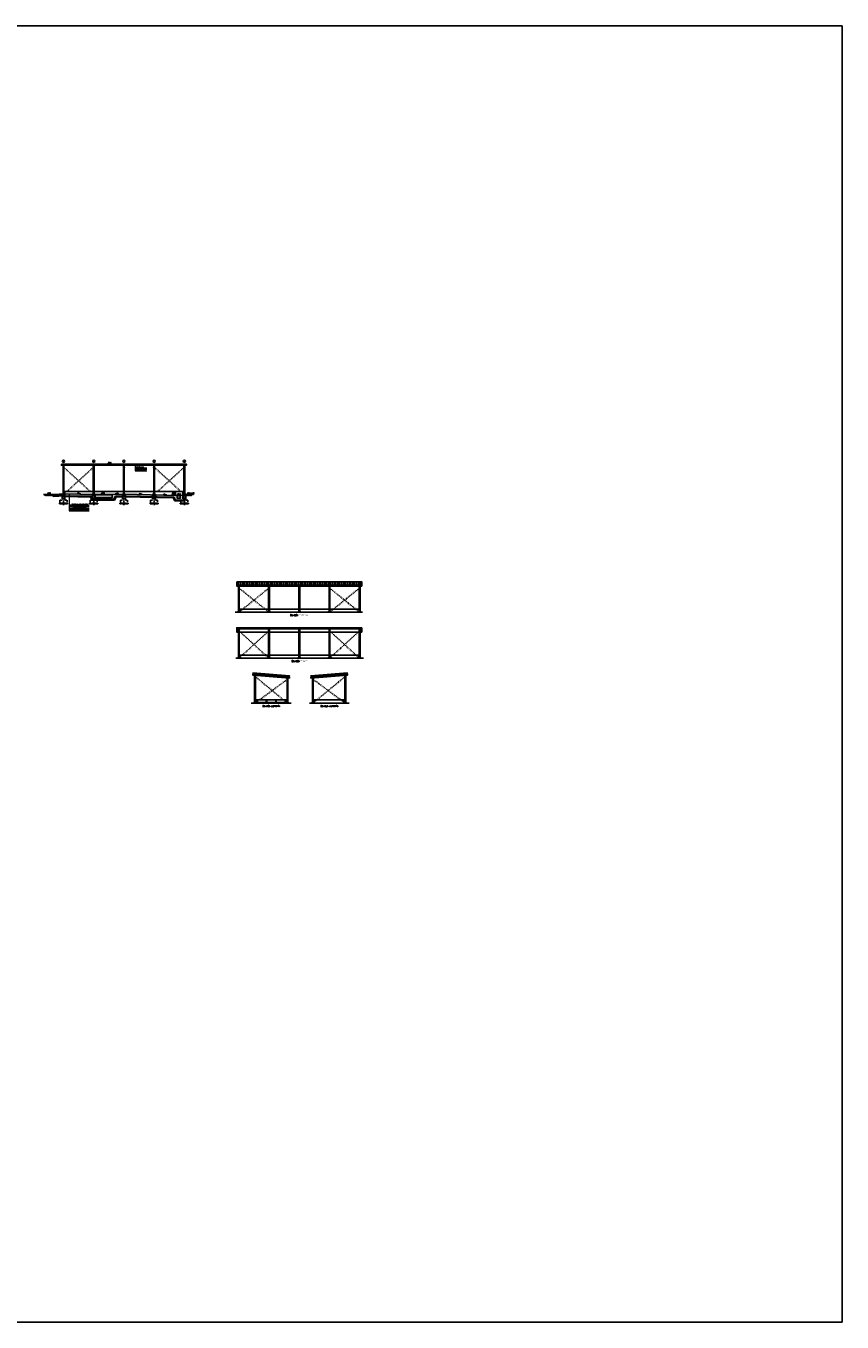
# Model space of a CAD drawing. Header units: millimetres. Extents: x -62780 to 1772512, y -757464 to -52755.
# Tile 34 of 65: x 1713591 to 1727439, y -573599 to -551625. Entities that reach past the tile are written whole.
import ezdxf

# ---------------------------------------------------------------- set-up
doc = ezdxf.new("R2010")
doc.units = ezdxf.units.MM
doc.linetypes.add('DASHDOT', pattern=[25.4, 12.7, -6.35, 0, -6.35])
doc.linetypes.add('DASHED', pattern=[19.05, 12.7, -6.35])
for name, color, linetype in [('AAA Cienka linia', 11, 'Continuous'), ('AAA Folia', 4, 'DASHED'), ('AAA Kreskowanie', 30, 'Continuous'), ('AAA L-Opis', 3, 'Continuous'), ('AAA Opis', 2, 'Continuous'), ('AAA Osie', 1, 'DASHDOT'), ('AAA Przerywana', 8, 'DASHED')]:
    doc.layers.add(name, color=color, linetype=linetype)
doc.layers.add('l-opis', color=3, linetype='Continuous', lineweight=13)
doc.layers.add('opis', color=2, linetype='Continuous', lineweight=13)
doc.styles.add('Arial B', font='arialbd.ttf')
doc.styles.add('opis', font='simplex.shx', dxfattribs={"width": 0.8})
doc.styles.get("Standard").update_dxf_attribs({"font": 'simplex.shx', "width": 0.8})

msp = doc.modelspace()

# ---------------------------------------------------------------- hatches: boundary and pattern name
at = {"layer": 'AAA Kreskowanie'}
h = msp.add_hatch(dxfattribs=at)
h.set_pattern_fill('EARTH2', color=256, style=0)
h.set_pattern_definition([(180, (1542661.196, -555971.643), (-25.4, -25.4), [11.43, -13.97]), (180, (1542661.196, -555983.073), (-25.4, -25.4), [11.43, -13.97]), (180, (1542661.196, -555980.28), (-25.4, -25.4), [11.684, -13.716]), (180, (1542661.196, -555977.485), (-25.4, -25.4), [11.684, -13.716]), (180, (1542661.196, -555974.691), (-25.4, -25.4), [11.684, -13.716]), (180, (1542673.896, -555961.991), (-25.4, -25.4), [11.43, -13.97]), (180, (1542673.896, -555964.785), (-25.4, -25.4), [11.43, -13.97]), (180, (1542673.896, -555967.58), (-25.4, -25.4), [11.43, -13.97]), (180, (1542673.896, -555970.373), (-25.4, -25.4), [11.43, -13.97]), (180, (1542673.896, -555958.943), (-25.4, -25.4), [11.43, -13.97]), (270, (1542649.512, -555958.943), (25.4, -25.4), [11.43, -13.97]), (270, (1542661.196, -555958.943), (25.4, -25.4), [11.43, -13.97]), (270, (1542658.148, -555958.943), (25.4, -25.4), [11.43, -13.97]), (270, (1542655.354, -555958.943), (25.4, -25.4), [11.43, -13.97]), (270, (1542652.56, -555958.943), (25.4, -25.4), [11.43, -13.97]), (270, (1542665.26, -555971.643), (25.4, -25.4), [11.684, -13.716]), (270, (1542668.054, -555971.643), (25.4, -25.4), [11.684, -13.716]), (270, (1542670.848, -555971.643), (25.4, -25.4), [11.684, -13.716]), (270, (1542673.896, -555971.643), (25.4, -25.4), [11.43, -13.97]), (270, (1542662.466, -555971.643), (25.4, -25.4), [11.43, -13.97])])
h.paths.add_polyline_path([(1713916.7458, -559589.618), (1713916.7458, -559569.618), (1714054.3183, -559569.618), (1714054.3183, -559589.618)])
at = {"layer": 'AAA Kreskowanie', "lineweight": -2}
h = msp.add_hatch(dxfattribs=at)
h.set_pattern_fill('ANSI33', color=256, scale=2, style=0)
h.set_pattern_definition([(45, (481109.291, -51615.896), (-8.98025612, 8.98025612), []), (45, (481118.271, -51615.896), (-8.98025612, 8.98025612), [6.35, -3.175])])
h.paths.add_polyline_path([(1714254.3183, -559589.624), (1714254.3183, -559559.618), (1714754.3183, -559569.618), (1714754.3183, -559619.618), (1715054.3183, -559619.618), (1715054.3183, -559569.618), (1715254.3183, -559565.618), (1716159.3183, -559583.718), (1716159.3183, -559633.718), (1716209.3183, -559633.718), (1716209.3183, -559583.718), (1716254.3183, -559582.818), (1716254.3183, -559515.398), (1716269.3183, -559515.398), (1716269.3183, -559663.718), (1716129.3183, -559663.718), (1716099.7666, -559612.533), (1715254.3183, -559595.624), (1715113.87, -559598.433), (1715084.3183, -559649.618), (1714724.3183, -559649.618), (1714694.7666, -559598.4329)])
at = {"layer": 'AAA Kreskowanie'}
h = msp.add_hatch(dxfattribs=at)
h.set_pattern_fill('EARTH2', color=256, style=0)
h.set_pattern_definition([(180, (1544274.196, -555971.643), (-25.4, -25.4), [11.43, -13.97]), (180, (1544274.196, -555983.073), (-25.4, -25.4), [11.43, -13.97]), (180, (1544274.196, -555980.28), (-25.4, -25.4), [11.684, -13.716]), (180, (1544274.196, -555977.485), (-25.4, -25.4), [11.684, -13.716]), (180, (1544274.196, -555974.691), (-25.4, -25.4), [11.684, -13.716]), (180, (1544286.896, -555961.991), (-25.4, -25.4), [11.43, -13.97]), (180, (1544286.896, -555964.785), (-25.4, -25.4), [11.43, -13.97]), (180, (1544286.896, -555967.58), (-25.4, -25.4), [11.43, -13.97]), (180, (1544286.896, -555970.373), (-25.4, -25.4), [11.43, -13.97]), (180, (1544286.896, -555958.943), (-25.4, -25.4), [11.43, -13.97]), (270, (1544262.512, -555958.943), (25.4, -25.4), [11.43, -13.97]), (270, (1544274.196, -555958.943), (25.4, -25.4), [11.43, -13.97]), (270, (1544271.148, -555958.943), (25.4, -25.4), [11.43, -13.97]), (270, (1544268.354, -555958.943), (25.4, -25.4), [11.43, -13.97]), (270, (1544265.56, -555958.943), (25.4, -25.4), [11.43, -13.97]), (270, (1544278.26, -555971.643), (25.4, -25.4), [11.684, -13.716]), (270, (1544281.054, -555971.643), (25.4, -25.4), [11.684, -13.716]), (270, (1544283.848, -555971.643), (25.4, -25.4), [11.684, -13.716]), (270, (1544286.896, -555971.643), (25.4, -25.4), [11.43, -13.97]), (270, (1544275.466, -555971.643), (25.4, -25.4), [11.43, -13.97])])
h.paths.add_polyline_path([(1716406.8909, -559589.618), (1716406.8909, -559569.618), (1716269.3183, -559569.618), (1716269.3183, -559589.618)])
at = {"layer": 'AAA Kreskowanie', "lineweight": -2}
h = msp.add_hatch(dxfattribs=at)
h.set_pattern_fill('ANSI31', color=256, scale=10, angle=45, style=0)
h.set_pattern_definition([(90, (1096265.28, -430165.145), (-31.75, 2e-15), [])])
h.paths.add_polyline_path([(1717169.1507, -561048.6196), (1719289.1507, -561048.6196), (1719289.1507, -561107.0224), (1717169.1507, -561107.0224)])

# ---------------------------------------------------------------- linework, layer by layer
at = {"layer": 'AAA Cienka linia', "color": 3, "lineweight": -2, "ltscale": 2}
msp.add_lwpolyline([(1699266.7956, -551624.5606), (1727438.8345, -551624.5606), (1727438.8345, -573599.3833), (1699266.7956, -573599.3833)], close=True, dxfattribs=at)
at = {"layer": 'AAA Cienka linia'}
for points in [[(1714194.3183, -559053.26), (1716314.3183, -559053.26), (1716314.3183, -559057.2448), (1714194.3183, -559057.2448)], [(1714194.3183, -559057.2448), (1716314.3183, -559057.2448), (1716314.3183, -559072.2296), (1714194.3183, -559072.2296)], [(1714236.3183, -559560.518), (1714222.3183, -559561.218), (1714222.3183, -559109.7478), (1714236.3183, -559109.7478)], [(1714748.8183, -559515.398), (1714734.8183, -559515.398), (1714734.8183, -559109.7478), (1714748.8183, -559109.7478)], [(1715261.3183, -559515.398), (1715247.3183, -559515.398), (1715247.3183, -559109.7478), (1715261.3183, -559109.7478)], [(1715773.8183, -559515.398), (1715759.8183, -559515.398), (1715759.8183, -559109.7478), (1715773.8183, -559109.7478)], [(1716286.3183, -559564.618), (1716272.3183, -559564.618), (1716272.3183, -559109.7478), (1716286.3183, -559109.7478)], [(1717169.1507, -561048.6196), (1719289.1507, -561048.6196), (1719289.1507, -561107.0224), (1717169.1507, -561107.0224)], [(1717169.1507, -561107.0224), (1719289.1507, -561107.0224), (1719289.1507, -561121.9653), (1717169.1507, -561121.9653)], [(1717211.1507, -561559.9776), (1717197.1507, -561559.9776), (1717197.1507, -561159.4835), (1717211.1507, -561159.4835)], [(1717723.5507, -561159.4835), (1717709.5507, -561159.4835), (1717709.6507, -561559.9776), (1717723.6507, -561559.9776)], [(1718236.0507, -561159.4835), (1718222.0507, -561159.4835), (1718222.1507, -561559.9776), (1718236.1507, -561559.9776)], [(1718748.5507, -561159.4835), (1718734.5507, -561159.4835), (1718734.6507, -561559.9776), (1718748.6507, -561559.9776)], [(1719261.1507, -561559.9776), (1719247.1507, -561559.9776), (1719247.1507, -561159.4835), (1719261.1507, -561159.4835)], [(1719289.1507, -561828.6663), (1717169.1507, -561828.6663), (1717169.1507, -561832.6511), (1719289.1507, -561832.6511)], [(1719289.1507, -561832.6511), (1717169.1507, -561832.6511), (1717169.1507, -561847.594), (1719289.1507, -561847.594)], [(1717197.1507, -562340.0243), (1717211.1507, -562340.0243), (1717211.1507, -561885.1122), (1717197.1507, -561885.1122)], [(1717723.6507, -561885.1122), (1717709.6507, -561885.1122), (1717709.6507, -562340.0243), (1717723.6507, -562340.0243)], [(1718236.1507, -561885.1122), (1718222.1507, -561885.1122), (1718222.1507, -562340.0243), (1718236.1507, -562340.0243)], [(1718748.6507, -561885.1122), (1718734.6507, -561885.1122), (1718734.6507, -562340.0243), (1718748.6507, -562340.0243)], [(1719247.1507, -562340.0243), (1719261.1507, -562340.0243), (1719261.1507, -561885.1122), (1719247.1507, -561885.1122)], [(1718064.5215, -562648.843), (1717442.5215, -562594.4251), (1717442.8701, -562590.4403), (1718064.8701, -562644.8582)], [(1717484.5201, -563101.7982), (1717471.2201, -563101.7982), (1717471.2201, -562657.4514), (1717484.5201, -562657.4514)], [(1718023.2201, -563101.7982), (1718036.5201, -563101.7982), (1718036.5201, -562705.7451), (1718023.2201, -562705.7451)], [(1718425.137, -562648.843), (1719047.137, -562594.4251), (1719046.7883, -562590.4403), (1718424.7883, -562644.8582)], [(1718466.4383, -563101.7982), (1718453.1383, -563101.7982), (1718453.1383, -562705.7451), (1718466.4383, -562705.7451)], [(1719005.1383, -563101.7982), (1719018.4383, -563101.7982), (1719018.4383, -562657.4514), (1719005.1383, -562657.4514)]]:
    msp.add_lwpolyline(points, close=True, dxfattribs=at)
at = {"layer": 'AAA Cienka linia', "lineweight": -2}
for points in [[(1714220.9683, -559106.5478), (1714237.4683, -559106.5478), (1714237.4683, -559104.9478), (1714220.9683, -559104.9478)], [(1714220.9683, -559109.7478), (1714237.4683, -559109.7478), (1714237.4683, -559108.1478), (1714220.9683, -559108.1478)], [(1714236.3183, -559104.9478), (1714222.3183, -559104.9478), (1714222.3183, -559085.5296), (1714236.3183, -559085.5296)], [(1714225.4683, -559106.5478), (1714225.4683, -559108.1478), (1714232.8183, -559108.1478), (1714232.8183, -559106.5478)], [(1714733.4683, -559106.5478), (1714749.9683, -559106.5478), (1714749.9683, -559104.9478), (1714733.4683, -559104.9478)], [(1714733.4683, -559109.7478), (1714749.9683, -559109.7478), (1714749.9683, -559108.1478), (1714733.4683, -559108.1478)], [(1714748.8183, -559104.9478), (1714734.8183, -559104.9478), (1714734.8183, -559085.5296), (1714748.8183, -559085.5296)], [(1714737.9683, -559106.5478), (1714737.9683, -559108.1478), (1714745.3183, -559108.1478), (1714745.3183, -559106.5478)], [(1715245.9683, -559106.5478), (1715262.4683, -559106.5478), (1715262.4683, -559104.9478), (1715245.9683, -559104.9478)], [(1715245.9683, -559109.7478), (1715262.4683, -559109.7478), (1715262.4683, -559108.1478), (1715245.9683, -559108.1478)], [(1715261.3183, -559104.9478), (1715247.3183, -559104.9478), (1715247.3183, -559085.5296), (1715261.3183, -559085.5296)], [(1715250.4683, -559106.5478), (1715250.4683, -559108.1478), (1715257.8183, -559108.1478), (1715257.8183, -559106.5478)], [(1715758.4683, -559106.5478), (1715774.9683, -559106.5478), (1715774.9683, -559104.9478), (1715758.4683, -559104.9478)], [(1715758.4683, -559109.7478), (1715774.9683, -559109.7478), (1715774.9683, -559108.1478), (1715758.4683, -559108.1478)], [(1715773.8183, -559104.9478), (1715759.8183, -559104.9478), (1715759.8183, -559085.5296), (1715773.8183, -559085.5296)], [(1715762.9683, -559106.5478), (1715762.9683, -559108.1478), (1715770.3183, -559108.1478), (1715770.3183, -559106.5478)], [(1716270.9683, -559106.5478), (1716287.4683, -559106.5478), (1716287.4683, -559104.9478), (1716270.9683, -559104.9478)], [(1716270.9683, -559109.7478), (1716287.4683, -559109.7478), (1716287.4683, -559108.1478), (1716270.9683, -559108.1478)], [(1716286.3183, -559104.9478), (1716272.3183, -559104.9478), (1716272.3183, -559085.5296), (1716286.3183, -559085.5296)], [(1716275.4683, -559106.5478), (1716275.4683, -559108.1478), (1716282.8183, -559108.1478), (1716282.8183, -559106.5478)], [(1714054.3183, -559577.628), (1714254.3183, -559567.628), (1714254.3183, -559559.618), (1714054.3183, -559569.618)], [(1714054.3183, -559581.633), (1714254.3183, -559571.633), (1714254.3183, -559567.628), (1714054.3183, -559577.628)], [(1714054.3183, -559601.658), (1714254.3183, -559591.658), (1714254.3183, -559571.633), (1714054.3183, -559581.633)], [(1714254.3183, -559589.624), (1714254.3183, -559559.618), (1714754.3183, -559569.618), (1714754.3183, -559619.618), (1715054.3183, -559619.618), (1715054.3183, -559569.618), (1715254.3183, -559565.618), (1716159.3183, -559583.718), (1716159.3183, -559583.718), (1716159.3183, -559583.718), (1716159.3183, -559583.718), (1716159.3183, -559583.718), (1716159.3183, -559633.718), (1716209.3183, -559633.718), (1716209.3183, -559583.718), (1716254.3183, -559582.818), (1716254.3183, -559515.398), (1716269.3183, -559515.398), (1716269.3183, -559663.718), (1716269.3183, -559663.718), (1716129.3183, -559663.718), (1716099.7666, -559612.533), (1715254.3183, -559595.624), (1715113.87, -559598.433), (1715084.3183, -559649.618), (1714724.3183, -559649.618), (1714694.7666, -559598.4329)], [(1716099.7666, -559612.533), (1716129.3183, -559663.718), (1716284.3183, -559663.718), (1716284.3183, -559678.718), (1716120.6581, -559678.718), (1716091.007, -559627.3608), (1715254.3183, -559610.627), (1715122.6297, -559613.2608), (1715092.9786, -559664.618), (1714715.6581, -559664.618), (1714686.0069, -559613.2607), (1714254.3183, -559604.627), (1714254.3183, -559589.624), (1714694.7666, -559598.4329), (1714724.3183, -559649.618), (1715084.3183, -559649.618), (1715113.87, -559598.433), (1715254.3183, -559595.624)], [(1714754.3183, -559569.618), (1714754.3183, -559574.618), (1715054.3183, -559574.618), (1715054.3183, -559569.618)], [(1716074.3183, -559582.018), (1716089.3183, -559515.398), (1716129.3183, -559515.398), (1716129.3183, -559583.118)], [(1716104.3183, -559515.398), (1716114.3183, -559515.398), (1716114.3183, -559582.818), (1716104.3183, -559582.618)], [(1716159.3183, -559583.718), (1716159.3183, -559588.718), (1716209.3183, -559588.718), (1716209.3183, -559583.718)], [(1717195.8007, -561156.2835), (1717212.3007, -561156.2835), (1717212.3007, -561154.6835), (1717195.8007, -561154.6835)], [(1717195.8007, -561159.4835), (1717212.3007, -561159.4835), (1717212.3007, -561157.8835), (1717195.8007, -561157.8835)], [(1717211.1507, -561154.6835), (1717197.1507, -561154.6835), (1717197.1507, -561135.2653), (1717211.1507, -561135.2653)], [(1717200.3007, -561156.2835), (1717200.3007, -561157.8835), (1717207.6507, -561157.8835), (1717207.6507, -561156.2835)], [(1717708.3007, -561156.2835), (1717724.8007, -561156.2835), (1717724.8007, -561154.6835), (1717708.3007, -561154.6835)], [(1717708.3007, -561159.4835), (1717724.8007, -561159.4835), (1717724.8007, -561157.8835), (1717708.3007, -561157.8835)], [(1717723.6507, -561154.6835), (1717709.6507, -561154.6835), (1717709.6507, -561135.2653), (1717723.6507, -561135.2653)], [(1717712.8007, -561156.2835), (1717712.8007, -561157.8835), (1717720.1507, -561157.8835), (1717720.1507, -561156.2835)], [(1718220.8007, -561156.2835), (1718237.3007, -561156.2835), (1718237.3007, -561154.6835), (1718220.8007, -561154.6835)], [(1718220.8007, -561159.4835), (1718237.3007, -561159.4835), (1718237.3007, -561157.8835), (1718220.8007, -561157.8835)], [(1718236.1507, -561154.6835), (1718222.1507, -561154.6835), (1718222.1507, -561135.2653), (1718236.1507, -561135.2653)], [(1718225.3007, -561156.2835), (1718225.3007, -561157.8835), (1718232.6507, -561157.8835), (1718232.6507, -561156.2835)], [(1718733.3007, -561156.2835), (1718749.8007, -561156.2835), (1718749.8007, -561154.6835), (1718733.3007, -561154.6835)], [(1718733.3007, -561159.4835), (1718749.8007, -561159.4835), (1718749.8007, -561157.8835), (1718733.3007, -561157.8835)], [(1718748.6507, -561154.6835), (1718734.6507, -561154.6835), (1718734.6507, -561135.2653), (1718748.6507, -561135.2653)], [(1718737.8007, -561156.2835), (1718737.8007, -561157.8835), (1718745.1507, -561157.8835), (1718745.1507, -561156.2835)], [(1719245.8007, -561156.2835), (1719262.3007, -561156.2835), (1719262.3007, -561154.6835), (1719245.8007, -561154.6835)], [(1719245.8007, -561159.4835), (1719262.3007, -561159.4835), (1719262.3007, -561157.8835), (1719245.8007, -561157.8835)], [(1719261.1507, -561154.6835), (1719247.1507, -561154.6835), (1719247.1507, -561135.2653), (1719261.1507, -561135.2653)], [(1719250.3007, -561156.2835), (1719250.3007, -561157.8835), (1719257.6507, -561157.8835), (1719257.6507, -561156.2835)], [(1717212.5007, -561881.9122), (1717196.0007, -561881.9122), (1717196.0007, -561880.3122), (1717212.5007, -561880.3122)], [(1717212.5007, -561885.1122), (1717196.0007, -561885.1122), (1717196.0007, -561883.5122), (1717212.5007, -561883.5122)], [(1717197.1507, -561880.3122), (1717211.1507, -561880.3122), (1717211.1507, -561860.894), (1717197.1507, -561860.894)], [(1717208.0007, -561881.9122), (1717208.0007, -561883.5122), (1717200.6507, -561883.5122), (1717200.6507, -561881.9122)], [(1717725.0007, -561881.9122), (1717708.5007, -561881.9122), (1717708.5007, -561880.3122), (1717725.0007, -561880.3122)], [(1717725.0007, -561885.1122), (1717708.5007, -561885.1122), (1717708.5007, -561883.5122), (1717725.0007, -561883.5122)], [(1717709.6507, -561880.3122), (1717723.6507, -561880.3122), (1717723.6507, -561860.894), (1717709.6507, -561860.894)], [(1717720.5007, -561881.9122), (1717720.5007, -561883.5122), (1717713.1507, -561883.5122), (1717713.1507, -561881.9122)], [(1718237.5007, -561881.9122), (1718221.0007, -561881.9122), (1718221.0007, -561880.3122), (1718237.5007, -561880.3122)], [(1718237.5007, -561885.1122), (1718221.0007, -561885.1122), (1718221.0007, -561883.5122), (1718237.5007, -561883.5122)], [(1718222.1507, -561880.3122), (1718236.1507, -561880.3122), (1718236.1507, -561860.894), (1718222.1507, -561860.894)], [(1718233.0007, -561881.9122), (1718233.0007, -561883.5122), (1718225.6507, -561883.5122), (1718225.6507, -561881.9122)], [(1718750.0007, -561881.9122), (1718733.5007, -561881.9122), (1718733.5007, -561880.3122), (1718750.0007, -561880.3122)], [(1718750.0007, -561885.1122), (1718733.5007, -561885.1122), (1718733.5007, -561883.5122), (1718750.0007, -561883.5122)], [(1718734.6507, -561880.3122), (1718748.6507, -561880.3122), (1718748.6507, -561860.894), (1718734.6507, -561860.894)], [(1718745.5007, -561881.9122), (1718745.5007, -561883.5122), (1718738.1507, -561883.5122), (1718738.1507, -561881.9122)], [(1719262.5007, -561881.9122), (1719246.0007, -561881.9122), (1719246.0007, -561880.3122), (1719262.5007, -561880.3122)], [(1719262.5007, -561885.1122), (1719246.0007, -561885.1122), (1719246.0007, -561883.5122), (1719262.5007, -561883.5122)], [(1719247.1507, -561880.3122), (1719261.1507, -561880.3122), (1719261.1507, -561860.894), (1719247.1507, -561860.894)], [(1719258.0007, -561881.9122), (1719258.0007, -561883.5122), (1719250.6507, -561883.5122), (1719250.6507, -561881.9122)], [(1718061.4711, -562683.7098), (1717439.4711, -562629.2919), (1717441.2142, -562609.368), (1718063.2142, -562663.7859)], [(1717469.8701, -562654.2514), (1717485.6701, -562654.2514), (1717485.6701, -562652.6514), (1717469.8701, -562652.6514)], [(1717469.8701, -562657.4514), (1717485.6701, -562657.4514), (1717485.6701, -562655.8514), (1717469.8701, -562655.8514)], [(1717484.5201, -562652.6514), (1717471.2201, -562652.6514), (1717471.2201, -562632.0696), (1717484.5201, -562633.2332)], [(1717474.3701, -562654.2514), (1717474.3701, -562655.8514), (1717481.3701, -562655.8514), (1717481.3701, -562654.2514)], [(1718021.8701, -562702.5451), (1718037.6701, -562702.5451), (1718037.6701, -562700.9451), (1718021.8701, -562700.9451)], [(1718021.8701, -562705.7451), (1718037.6701, -562705.7451), (1718037.6701, -562704.1451), (1718021.8701, -562704.1451)], [(1718036.5201, -562700.9451), (1718023.2201, -562700.9451), (1718023.2201, -562680.3633), (1718036.5201, -562681.5269)], [(1718026.3701, -562702.5451), (1718026.3701, -562704.1451), (1718033.3701, -562704.1451), (1718033.3701, -562702.5451)], [(1718428.1874, -562683.7098), (1719050.1874, -562629.2919), (1719048.4443, -562609.368), (1718426.4443, -562663.7859)], [(1718467.7883, -562702.5451), (1718451.9883, -562702.5451), (1718451.9883, -562700.9451), (1718467.7883, -562700.9451)], [(1718467.7883, -562705.7451), (1718451.9883, -562705.7451), (1718451.9883, -562704.1451), (1718467.7883, -562704.1451)], [(1718453.1383, -562700.9451), (1718466.4383, -562700.9451), (1718466.4383, -562680.3633), (1718453.1383, -562681.5269)], [(1718463.2883, -562702.5451), (1718463.2883, -562704.1451), (1718456.2883, -562704.1451), (1718456.2883, -562702.5451)], [(1719019.7883, -562654.2514), (1719003.9883, -562654.2514), (1719003.9883, -562652.6514), (1719019.7883, -562652.6514)], [(1719019.7883, -562657.4514), (1719003.9883, -562657.4514), (1719003.9883, -562655.8514), (1719019.7883, -562655.8514)], [(1719005.1383, -562652.6514), (1719018.4383, -562652.6514), (1719018.4383, -562632.0696), (1719005.1383, -562633.2332)], [(1719015.2883, -562654.2514), (1719015.2883, -562655.8514), (1719008.2883, -562655.8514), (1719008.2883, -562654.2514)], [(1718484.7883, -563052.5782), (1718986.7883, -563052.5782), (1718986.7883, -563106.7982), (1718484.7883, -563106.7982)]]:
    msp.add_lwpolyline(points, close=True, dxfattribs=at)
at = {"layer": 'AAA Cienka linia', "lineweight": -3}
for points in [[(1714222.3183, -559085.5296), (1714236.3183, -559085.5296), (1714236.3183, -559084.6796), (1714230.7933, -559084.6796, -0.4142135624), (1714229.5933, -559083.4796), (1714229.5933, -559074.2796, -0.4142135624), (1714230.7933, -559073.0796), (1714236.3183, -559073.0796), (1714236.3183, -559072.2296), (1714222.3183, -559072.2296), (1714222.3183, -559073.0796), (1714227.8433, -559073.0796, -0.4142135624), (1714229.0433, -559074.2796), (1714229.0433, -559083.4796, -0.4142135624), (1714227.8433, -559084.6796), (1714222.3183, -559084.6796)], [(1714734.8183, -559085.5296), (1714748.8183, -559085.5296), (1714748.8183, -559084.6796), (1714743.2933, -559084.6796, -0.4142135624), (1714742.0933, -559083.4796), (1714742.0933, -559074.2796, -0.4142135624), (1714743.2933, -559073.0796), (1714748.8183, -559073.0796), (1714748.8183, -559072.2296), (1714734.8183, -559072.2296), (1714734.8183, -559073.0796), (1714740.3433, -559073.0796, -0.4142135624), (1714741.5433, -559074.2796), (1714741.5433, -559083.4796, -0.4142135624), (1714740.3433, -559084.6796), (1714734.8183, -559084.6796)], [(1715247.3183, -559085.5296), (1715261.3183, -559085.5296), (1715261.3183, -559084.6796), (1715255.7933, -559084.6796, -0.4142135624), (1715254.5933, -559083.4796), (1715254.5933, -559074.2796, -0.4142135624), (1715255.7933, -559073.0796), (1715261.3183, -559073.0796), (1715261.3183, -559072.2296), (1715247.3183, -559072.2296), (1715247.3183, -559073.0796), (1715252.8433, -559073.0796, -0.4142135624), (1715254.0433, -559074.2796), (1715254.0433, -559083.4796, -0.4142135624), (1715252.8433, -559084.6796), (1715247.3183, -559084.6796)], [(1715759.8183, -559085.5296), (1715773.8183, -559085.5296), (1715773.8183, -559084.6796), (1715768.2933, -559084.6796, -0.4142135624), (1715767.0933, -559083.4796), (1715767.0933, -559074.2796, -0.4142135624), (1715768.2933, -559073.0796), (1715773.8183, -559073.0796), (1715773.8183, -559072.2296), (1715759.8183, -559072.2296), (1715759.8183, -559073.0796), (1715765.3433, -559073.0796, -0.4142135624), (1715766.5433, -559074.2796), (1715766.5433, -559083.4796, -0.4142135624), (1715765.3433, -559084.6796), (1715759.8183, -559084.6796)], [(1716272.3183, -559085.5296), (1716286.3183, -559085.5296), (1716286.3183, -559084.6796), (1716280.7933, -559084.6796, -0.4142135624), (1716279.5933, -559083.4796), (1716279.5933, -559074.2796, -0.4142135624), (1716280.7933, -559073.0796), (1716286.3183, -559073.0796), (1716286.3183, -559072.2296), (1716272.3183, -559072.2296), (1716272.3183, -559073.0796), (1716277.8433, -559073.0796, -0.4142135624), (1716279.0433, -559074.2796), (1716279.0433, -559083.4796, -0.4142135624), (1716277.8433, -559084.6796), (1716272.3183, -559084.6796)], [(1717197.1507, -561135.2653), (1717211.1507, -561135.2653), (1717211.1507, -561134.4153), (1717205.6257, -561134.4153, -0.4142135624), (1717204.4257, -561133.2153), (1717204.4257, -561124.0153, -0.4142135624), (1717205.6257, -561122.8153), (1717211.1507, -561122.8153), (1717211.1507, -561121.9653), (1717197.1507, -561121.9653), (1717197.1507, -561122.8153), (1717202.6757, -561122.8153, -0.4142135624), (1717203.8757, -561124.0153), (1717203.8757, -561133.2153, -0.4142135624), (1717202.6757, -561134.4153), (1717197.1507, -561134.4153)], [(1717709.6507, -561135.2653), (1717723.6507, -561135.2653), (1717723.6507, -561134.4153), (1717718.1257, -561134.4153, -0.4142135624), (1717716.9257, -561133.2153), (1717716.9257, -561124.0153, -0.4142135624), (1717718.1257, -561122.8153), (1717723.6507, -561122.8153), (1717723.6507, -561121.9653), (1717709.6507, -561121.9653), (1717709.6507, -561122.8153), (1717715.1757, -561122.8153, -0.4142135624), (1717716.3757, -561124.0153), (1717716.3757, -561133.2153, -0.4142135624), (1717715.1757, -561134.4153), (1717709.6507, -561134.4153)], [(1718222.1507, -561135.2653), (1718236.1507, -561135.2653), (1718236.1507, -561134.4153), (1718230.6257, -561134.4153, -0.4142135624), (1718229.4257, -561133.2153), (1718229.4257, -561124.0153, -0.4142135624), (1718230.6257, -561122.8153), (1718236.1507, -561122.8153), (1718236.1507, -561121.9653), (1718222.1507, -561121.9653), (1718222.1507, -561122.8153), (1718227.6757, -561122.8153, -0.4142135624), (1718228.8757, -561124.0153), (1718228.8757, -561133.2153, -0.4142135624), (1718227.6757, -561134.4153), (1718222.1507, -561134.4153)], [(1718734.6507, -561135.2653), (1718748.6507, -561135.2653), (1718748.6507, -561134.4153), (1718743.1257, -561134.4153, -0.4142135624), (1718741.9257, -561133.2153), (1718741.9257, -561124.0153, -0.4142135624), (1718743.1257, -561122.8153), (1718748.6507, -561122.8153), (1718748.6507, -561121.9653), (1718734.6507, -561121.9653), (1718734.6507, -561122.8153), (1718740.1757, -561122.8153, -0.4142135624), (1718741.3757, -561124.0153), (1718741.3757, -561133.2153, -0.4142135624), (1718740.1757, -561134.4153), (1718734.6507, -561134.4153)], [(1719247.1507, -561135.2653), (1719261.1507, -561135.2653), (1719261.1507, -561134.4153), (1719255.6257, -561134.4153, -0.4142135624), (1719254.4257, -561133.2153), (1719254.4257, -561124.0153, -0.4142135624), (1719255.6257, -561122.8153), (1719261.1507, -561122.8153), (1719261.1507, -561121.9653), (1719247.1507, -561121.9653), (1719247.1507, -561122.8153), (1719252.6757, -561122.8153, -0.4142135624), (1719253.8757, -561124.0153), (1719253.8757, -561133.2153, -0.4142135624), (1719252.6757, -561134.4153), (1719247.1507, -561134.4153)], [(1717211.1507, -561860.894), (1717197.1507, -561860.894), (1717197.1507, -561860.044), (1717202.6757, -561860.044, 0.4142135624), (1717203.8757, -561858.844), (1717203.8757, -561849.644, 0.4142135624), (1717202.6757, -561848.444), (1717197.1507, -561848.444), (1717197.1507, -561847.594), (1717211.1507, -561847.594), (1717211.1507, -561848.444), (1717205.6257, -561848.444, 0.4142135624), (1717204.4257, -561849.644), (1717204.4257, -561858.844, 0.4142135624), (1717205.6257, -561860.044), (1717211.1507, -561860.044)], [(1717723.6507, -561860.894), (1717709.6507, -561860.894), (1717709.6507, -561860.044), (1717715.1757, -561860.044, 0.4142135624), (1717716.3757, -561858.844), (1717716.3757, -561849.644, 0.4142135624), (1717715.1757, -561848.444), (1717709.6507, -561848.444), (1717709.6507, -561847.594), (1717723.6507, -561847.594), (1717723.6507, -561848.444), (1717718.1257, -561848.444, 0.4142135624), (1717716.9257, -561849.644), (1717716.9257, -561858.844, 0.4142135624), (1717718.1257, -561860.044), (1717723.6507, -561860.044)], [(1718236.1507, -561860.894), (1718222.1507, -561860.894), (1718222.1507, -561860.044), (1718227.6757, -561860.044, 0.4142135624), (1718228.8757, -561858.844), (1718228.8757, -561849.644, 0.4142135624), (1718227.6757, -561848.444), (1718222.1507, -561848.444), (1718222.1507, -561847.594), (1718236.1507, -561847.594), (1718236.1507, -561848.444), (1718230.6257, -561848.444, 0.4142135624), (1718229.4257, -561849.644), (1718229.4257, -561858.844, 0.4142135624), (1718230.6257, -561860.044), (1718236.1507, -561860.044)], [(1718748.6507, -561860.894), (1718734.6507, -561860.894), (1718734.6507, -561860.044), (1718740.1757, -561860.044, 0.4142135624), (1718741.3757, -561858.844), (1718741.3757, -561849.644, 0.4142135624), (1718740.1757, -561848.444), (1718734.6507, -561848.444), (1718734.6507, -561847.594), (1718748.6507, -561847.594), (1718748.6507, -561848.444), (1718743.1257, -561848.444, 0.4142135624), (1718741.9257, -561849.644), (1718741.9257, -561858.844, 0.4142135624), (1718743.1257, -561860.044), (1718748.6507, -561860.044)], [(1719261.1507, -561860.894), (1719247.1507, -561860.894), (1719247.1507, -561860.044), (1719252.6757, -561860.044, 0.4142135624), (1719253.8757, -561858.844), (1719253.8757, -561849.644, 0.4142135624), (1719252.6757, -561848.444), (1719247.1507, -561848.444), (1719247.1507, -561847.594), (1719261.1507, -561847.594), (1719261.1507, -561848.444), (1719255.6257, -561848.444, 0.4142135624), (1719254.4257, -561849.644), (1719254.4257, -561858.844, 0.4142135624), (1719255.6257, -561860.044), (1719261.1507, -561860.044)]]:
    msp.add_lwpolyline(points, format="xyb", close=True, dxfattribs=at)
at = {"layer": 'AAA Cienka linia'}
for points in [[(1714054.3183, -559569.618), (1713889.547, -559569.618)], [(1716304.3183, -559569.618), (1716304.3183, -559564.618), (1716269.3183, -559564.618)], [(1716269.3183, -559569.618), (1716434.0897, -559569.618)], [(1719304.8673, -561564.9776), (1717141.6284, -561564.9776)], [(1717179.1507, -561564.9776), (1717179.1507, -561559.9776), (1717229.1507, -561559.9776)], [(1717229.1507, -561564.9776), (1717229.1507, -561510.7576), (1717709.6507, -561510.7576)], [(1717691.6507, -561564.9776), (1717691.6507, -561559.9776), (1717741.6507, -561559.9776), (1717741.6507, -561564.9776)], [(1717723.6507, -561510.7576), (1718222.1507, -561510.7576)], [(1718204.1507, -561564.9776), (1718204.1507, -561559.9776), (1718254.1507, -561559.9776), (1718254.1507, -561564.9776)], [(1718236.1507, -561510.7576), (1718734.6507, -561510.7576)], [(1718716.6507, -561564.9776), (1718716.6507, -561559.9776), (1718766.6507, -561559.9776), (1718766.6507, -561564.9776)], [(1718748.6507, -561510.7576), (1719244.1507, -561510.7576), (1719244.1507, -561564.9776)], [(1719244.1507, -561559.9776), (1719279.1507, -561559.9776), (1719279.1507, -561564.9776)], [(1717169.1507, -561847.594), (1717169.1507, -561902.012), (1717197.1507, -561902.012)], [(1719261.1507, -561902.012), (1719289.1507, -561902.012), (1719289.1507, -561847.594)], [(1717211.1507, -561902.012), (1717709.6507, -561902.012)], [(1717723.6507, -561902.012), (1718222.1507, -561902.012)], [(1718236.1507, -561902.012), (1718734.6507, -561902.012)], [(1718748.6507, -561902.012), (1719247.1507, -561902.012)], [(1717709.6507, -562290.8043), (1717214.1507, -562290.8043), (1717214.1507, -562345.0243)], [(1718222.1507, -562290.8043), (1717723.6507, -562290.8043)], [(1718734.6507, -562290.8043), (1718236.1507, -562290.8043)], [(1719229.1507, -562345.0243), (1719229.1507, -562290.8043), (1718748.6507, -562290.8043)], [(1717153.4341, -562345.0243), (1719316.673, -562345.0243)], [(1717214.1507, -562340.0243), (1717179.1507, -562340.0243), (1717179.1507, -562345.0243)], [(1717691.6507, -562345.0243), (1717691.6507, -562340.0243), (1717741.6507, -562340.0243), (1717741.6507, -562345.0243)], [(1718204.1507, -562345.0243), (1718204.1507, -562340.0243), (1718254.1507, -562340.0243), (1718254.1507, -562345.0243)], [(1718716.6507, -562345.0243), (1718716.6507, -562340.0243), (1718766.6507, -562340.0243), (1718766.6507, -562345.0243)], [(1719279.1507, -562345.0243), (1719279.1507, -562340.0243), (1719229.1507, -562340.0243)], [(1718089.233, -563106.7982), (1717412.9999, -563106.7982)], [(1718400.4254, -563106.7982), (1719076.6586, -563106.7982)]]:
    msp.add_lwpolyline(points, dxfattribs=at)
at = {"layer": 'AAA Cienka linia', "lineweight": -2}
for points in [[(1714254.3183, -559559.618), (1714254.3183, -559515.398), (1716254.3183, -559515.398)], [(1716106.3183, -559582.658), (1716106.3183, -559515.398)], [(1716112.3183, -559582.778), (1716112.3183, -559515.398)], [(1717452.8701, -563106.7982), (1717452.8701, -563101.7982), (1717502.8701, -563101.7982), (1717502.8701, -563106.7982)], [(1717502.8701, -563106.7982), (1717502.8701, -563052.5782), (1717517.8701, -563052.5782), (1717517.8701, -563096.7982), (1717517.8701, -563096.7982)], [(1717517.8701, -563052.5782), (1717989.8701, -563052.5782)], [(1717989.8701, -563096.7982), (1717517.8701, -563096.7982)], [(1717667.8701, -563052.5782), (1717667.8701, -563096.7982)], [(1717677.8701, -563052.5782), (1717677.8701, -563096.7982)], [(1717829.8701, -563052.5782), (1717829.8701, -563096.7982)], [(1717839.8701, -563052.5782), (1717839.8701, -563096.7982)], [(1717989.8701, -563096.7982), (1717989.8701, -563096.7982), (1717989.8701, -563052.5782), (1718004.8701, -563052.5782), (1718004.8701, -563106.7982)], [(1718054.8701, -563106.7982), (1718054.8701, -563101.7982), (1718004.8701, -563101.7982), (1718004.8701, -563106.7982)], [(1718434.7883, -563106.7982), (1718434.7883, -563101.7982), (1718484.7883, -563101.7982), (1718484.7883, -563106.7982)], [(1718971.7883, -563052.5782), (1718499.7883, -563052.5782)], [(1719036.7883, -563106.7982), (1719036.7883, -563101.7982), (1718986.7883, -563101.7982), (1718986.7883, -563106.7982)]]:
    msp.add_lwpolyline(points, dxfattribs=at)
for points in [[(1717449.1026, -562608.2513), (1717449.0002, -562609.4218, 0.4142135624), (1717449.5684, -562610.0989), (1717453.8022, -562610.4693, 0.4142135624), (1717454.4793, -562609.9012), (1717455.6777, -562596.2035, -0.4142135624), (1717456.0839, -562595.8626), (1717459.6204, -562596.172, -0.4142135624), (1717459.9613, -562596.5782), (1717459.8764, -562597.5495), (1717459.8764, -562597.5495), (1717459.8764, -562597.5495), (1717460.1254, -562597.5713), (1717460.2104, -562596.6, 0.4142135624), (1717459.6422, -562595.9229), (1717456.1057, -562595.6135, 0.4142135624), (1717455.4286, -562596.1817), (1717454.2303, -562609.8794, -0.4142135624), (1717453.824, -562610.2203), (1717449.5902, -562609.8498, -0.4142135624), (1717449.2493, -562609.4436), (1717449.3517, -562608.2731)], [(1717568.646, -562618.71), (1717568.5436, -562619.8805, 0.4142135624), (1717569.1117, -562620.5576), (1717573.3456, -562620.928, 0.4142135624), (1717574.0227, -562620.3598), (1717575.2211, -562606.6622, -0.4142135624), (1717575.6273, -562606.3213), (1717579.1638, -562606.6307, -0.4142135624), (1717579.5047, -562607.0369), (1717579.4197, -562608.0082), (1717579.4197, -562608.0082), (1717579.4197, -562608.0082), (1717579.6688, -562608.03), (1717579.7537, -562607.0587, 0.4142135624), (1717579.1856, -562606.3816), (1717575.6491, -562606.0722, 0.4142135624), (1717574.972, -562606.6404), (1717573.7736, -562620.3381, -0.4142135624), (1717573.3674, -562620.6789), (1717569.1335, -562620.3085, -0.4142135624), (1717568.7926, -562619.9023), (1717568.895, -562618.7317)], [(1717688.1894, -562629.1686), (1717688.087, -562630.3392, 0.4142135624), (1717688.6551, -562631.0163), (1717692.8889, -562631.3867, 0.4142135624), (1717693.566, -562630.8185), (1717694.7644, -562617.1209, -0.4142135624), (1717695.1707, -562616.78), (1717698.7072, -562617.0894, -0.4142135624), (1717699.0481, -562617.4956), (1717698.9631, -562618.4669), (1717698.9631, -562618.4669), (1717698.9631, -562618.4669), (1717699.2121, -562618.4887), (1717699.2971, -562617.5174, 0.4142135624), (1717698.729, -562616.8403), (1717695.1925, -562616.5309, 0.4142135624), (1717694.5154, -562617.0991), (1717693.317, -562630.7967, -0.4142135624), (1717692.9107, -562631.1376), (1717688.6769, -562630.7672, -0.4142135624), (1717688.336, -562630.361), (1717688.4384, -562629.1904)], [(1717807.7327, -562639.6273), (1717807.6303, -562640.7979, 0.4142135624), (1717808.1985, -562641.475), (1717812.4323, -562641.8454, 0.4142135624), (1717813.1094, -562641.2772), (1717814.3078, -562627.5795, -0.4142135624), (1717814.714, -562627.2387), (1717818.2505, -562627.5481, -0.4142135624), (1717818.5914, -562627.9543), (1717818.5064, -562628.9256), (1717818.5064, -562628.9256), (1717818.5064, -562628.9256), (1717818.7555, -562628.9474), (1717818.8405, -562627.9761, 0.4142135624), (1717818.2723, -562627.299), (1717814.7358, -562626.9896, 0.4142135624), (1717814.0587, -562627.5578), (1717812.8603, -562641.2554, -0.4142135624), (1717812.4541, -562641.5963), (1717808.2203, -562641.2259, -0.4142135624), (1717807.8794, -562640.8197), (1717807.9818, -562639.6491)], [(1717927.2761, -562650.086), (1717927.1737, -562651.2566, 0.4142135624), (1717927.7418, -562651.9336), (1717931.9757, -562652.3041, 0.4142135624), (1717932.6528, -562651.7359), (1717933.8511, -562638.0382, -0.4142135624), (1717934.2574, -562637.6973), (1717937.7939, -562638.0067, -0.4142135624), (1717938.1348, -562638.413), (1717938.0498, -562639.3843), (1717938.0498, -562639.3843), (1717938.0498, -562639.3843), (1717938.2989, -562639.4061), (1717938.3838, -562638.4348, 0.4142135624), (1717937.8157, -562637.7577), (1717934.2792, -562637.4483, 0.4142135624), (1717933.6021, -562638.0164), (1717932.4037, -562651.7141, -0.4142135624), (1717931.9974, -562652.055), (1717927.7636, -562651.6846, -0.4142135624), (1717927.4227, -562651.2783), (1717927.5251, -562650.1078)], [(1718046.8195, -562660.5447), (1718046.717, -562661.7152, 0.4142135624), (1718047.2852, -562662.3923), (1718051.519, -562662.7627, 0.4142135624), (1718052.1961, -562662.1946), (1718053.3945, -562648.4969, -0.4142135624), (1718053.8008, -562648.156), (1718057.3373, -562648.4654, -0.4142135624), (1718057.6781, -562648.8717), (1718057.5932, -562649.843), (1718057.5932, -562649.843), (1718057.5932, -562649.843), (1718057.8422, -562649.8648), (1718057.9272, -562648.8935, 0.4142135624), (1718057.359, -562648.2164), (1718053.8226, -562647.907, 0.4142135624), (1718053.1455, -562648.4751), (1718051.9471, -562662.1728, -0.4142135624), (1718051.5408, -562662.5137), (1718047.307, -562662.1433, -0.4142135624), (1718046.9661, -562661.737), (1718047.0685, -562660.5665)], [(1718442.839, -562660.5447), (1718442.9414, -562661.7152, -0.4142135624), (1718442.3733, -562662.3923), (1718438.1394, -562662.7627, -0.4142135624), (1718437.4623, -562662.1946), (1718436.2639, -562648.4969, 0.4142135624), (1718435.8577, -562648.156), (1718432.3212, -562648.4654, 0.4142135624), (1718431.9803, -562648.8717), (1718432.0653, -562649.843), (1718432.0653, -562649.843), (1718432.0653, -562649.843), (1718431.8162, -562649.8648), (1718431.7313, -562648.8935, -0.4142135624), (1718432.2994, -562648.2164), (1718435.8359, -562647.907, -0.4142135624), (1718436.513, -562648.4751), (1718437.7114, -562662.1728, 0.4142135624), (1718438.1176, -562662.5137), (1718442.3515, -562662.1433, 0.4142135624), (1718442.6924, -562661.737), (1718442.59, -562660.5665)], [(1718562.3824, -562650.086), (1718562.4848, -562651.2566, -0.4142135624), (1718561.9166, -562651.9336), (1718557.6828, -562652.3041, -0.4142135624), (1718557.0057, -562651.7359), (1718555.8073, -562638.0382, 0.4142135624), (1718555.4011, -562637.6973), (1718551.8646, -562638.0067, 0.4142135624), (1718551.5237, -562638.413), (1718551.6087, -562639.3843), (1718551.6087, -562639.3843), (1718551.6087, -562639.3843), (1718551.3596, -562639.4061), (1718551.2746, -562638.4348, -0.4142135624), (1718551.8428, -562637.7577), (1718555.3793, -562637.4483, -0.4142135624), (1718556.0564, -562638.0164), (1718557.2548, -562651.7141, 0.4142135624), (1718557.661, -562652.055), (1718561.8948, -562651.6846, 0.4142135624), (1718562.2357, -562651.2783), (1718562.1333, -562650.1078)], [(1718681.9257, -562639.6273), (1718682.0281, -562640.7979, -0.4142135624), (1718681.46, -562641.475), (1718677.2262, -562641.8454, -0.4142135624), (1718676.5491, -562641.2772), (1718675.3507, -562627.5795, 0.4142135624), (1718674.9444, -562627.2387), (1718671.4079, -562627.5481, 0.4142135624), (1718671.067, -562627.9543), (1718671.152, -562628.9256), (1718671.152, -562628.9256), (1718671.152, -562628.9256), (1718670.903, -562628.9474), (1718670.818, -562627.9761, -0.4142135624), (1718671.3861, -562627.299), (1718674.9226, -562626.9896, -0.4142135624), (1718675.5997, -562627.5578), (1718676.7981, -562641.2554, 0.4142135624), (1718677.2044, -562641.5963), (1718681.4382, -562641.2259, 0.4142135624), (1718681.7791, -562640.8197), (1718681.6767, -562639.6491)], [(1718801.4691, -562629.1686), (1718801.5715, -562630.3392, -0.4142135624), (1718801.0034, -562631.0163), (1718796.7695, -562631.3867, -0.4142135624), (1718796.0924, -562630.8185), (1718794.894, -562617.1209, 0.4142135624), (1718794.4878, -562616.78), (1718790.9513, -562617.0894, 0.4142135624), (1718790.6104, -562617.4956), (1718790.6954, -562618.4669), (1718790.6954, -562618.4669), (1718790.6954, -562618.4669), (1718790.4463, -562618.4887), (1718790.3614, -562617.5174, -0.4142135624), (1718790.9295, -562616.8403), (1718794.466, -562616.5309, -0.4142135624), (1718795.1431, -562617.0991), (1718796.3415, -562630.7967, 0.4142135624), (1718796.7477, -562631.1376), (1718800.9816, -562630.7672, 0.4142135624), (1718801.3225, -562630.361), (1718801.22, -562629.1904)], [(1718921.0125, -562618.71), (1718921.1149, -562619.8805, -0.4142135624), (1718920.5467, -562620.5576), (1718916.3129, -562620.928, -0.4142135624), (1718915.6358, -562620.3598), (1718914.4374, -562606.6622, 0.4142135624), (1718914.0311, -562606.3213), (1718910.4947, -562606.6307, 0.4142135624), (1718910.1538, -562607.0369), (1718910.2387, -562608.0082), (1718910.2387, -562608.0082), (1718910.2387, -562608.0082), (1718909.9897, -562608.03), (1718909.9047, -562607.0587, -0.4142135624), (1718910.4729, -562606.3816), (1718914.0094, -562606.0722, -0.4142135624), (1718914.6865, -562606.6404), (1718915.8848, -562620.3381, 0.4142135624), (1718916.2911, -562620.6789), (1718920.5249, -562620.3085, 0.4142135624), (1718920.8658, -562619.9023), (1718920.7634, -562618.7317)], [(1719040.5558, -562608.2513), (1719040.6582, -562609.4218, -0.4142135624), (1719040.0901, -562610.0989), (1719035.8563, -562610.4693, -0.4142135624), (1719035.1792, -562609.9012), (1719033.9808, -562596.2035, 0.4142135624), (1719033.5745, -562595.8626), (1719030.038, -562596.172, 0.4142135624), (1719029.6971, -562596.5782), (1719029.7821, -562597.5495), (1719029.7821, -562597.5495), (1719029.7821, -562597.5495), (1719029.5331, -562597.5713), (1719029.4481, -562596.6, -0.4142135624), (1719030.0162, -562595.9229), (1719033.5527, -562595.6135, -0.4142135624), (1719034.2298, -562596.1817), (1719035.4282, -562609.8794, 0.4142135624), (1719035.8345, -562610.2203), (1719040.0683, -562609.8498, 0.4142135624), (1719040.4092, -562609.4436), (1719040.3068, -562608.2731)]]:
    msp.add_lwpolyline(points, format="xyb", close=True, dxfattribs=at)
at = {"layer": 'AAA Folia', "const_width": 1}
for points in [[(1716284.3183, -559663.718), (1716129.3183, -559663.718), (1716099.7666, -559612.533), (1715254.3183, -559595.624), (1715113.87, -559598.433), (1715084.3183, -559649.618), (1714724.3183, -559649.618), (1714694.7666, -559598.4329), (1714254.3183, -559589.624)], [(1716269.3183, -559564.618), (1716269.3183, -559663.718)]]:
    msp.add_lwpolyline(points, dxfattribs=at)
at = {"layer": 'AAA L-Opis'}
for p, q in [((1715032.8137, -559053.26), (1714978.0272, -559053.26)), ((1714007.7816, -559569.618), (1713952.9952, -559569.618)), ((1714921.3752, -559569.618), (1714866.5887, -559569.618)), ((1716210.9304, -559583.718), (1716156.1439, -559583.718)), ((1716377.951, -559569.618), (1716323.1645, -559569.618))]:
    msp.add_line(p, q, dxfattribs=at)
for points in [[(1715040.3956, -559040.76), (1714983.6849, -559040.76), (1714996.1849, -559053.26), (1714996.1849, -559016.9076)], [(1714014.6236, -559557.118), (1713958.6529, -559557.118), (1713971.1529, -559569.618), (1713971.1529, -559533.2656)], [(1714465.5694, -559557.5259), (1714516.2569, -559558.5397), (1714500.3482, -559551.4479)], [(1714928.2172, -559557.118), (1714872.2465, -559557.118), (1714884.7465, -559569.618), (1714884.7465, -559533.2656)], [(1715161.9699, -559558.5397), (1715111.2825, -559559.5534), (1715127.1911, -559552.4616)], [(1715508.857, -559564.3917), (1715559.5445, -559565.4054), (1715543.6358, -559558.3136)], [(1715921.7008, -559572.6485), (1715972.3882, -559573.6623), (1715956.4795, -559566.5705)], [(1716217.7723, -559571.218), (1716161.8016, -559571.218), (1716174.3016, -559583.718), (1716174.3016, -559547.3656)], [(1716447.131, -559557.118), (1716328.8222, -559557.118), (1716341.3222, -559569.618), (1716341.3222, -559533.2656)]]:
    msp.add_lwpolyline(points, dxfattribs=at)
for centre in [(1714229.3183, -559005.6903), (1714741.8183, -559005.6903), (1715254.3183, -559005.6903), (1715766.8183, -559005.6903), (1716279.3183, -559005.6903)]:
    msp.add_circle(centre, 17.5, dxfattribs=at)
at = {"layer": 'AAA Osie'}
for points in [[(1714229.3183, -559747.2175), (1714229.3183, -559023.1903)], [(1714741.8183, -559747.2175), (1714741.8183, -559023.1903)], [(1715254.3183, -559747.2175), (1715254.3183, -559023.1903)], [(1715766.8183, -559747.2175), (1715766.8183, -559023.1903)], [(1716279.3183, -559747.2175), (1716279.3183, -559023.1903)]]:
    msp.add_lwpolyline(points, dxfattribs=at)
at = {"layer": 'AAA Osie', "color": 2, "lineweight": -3}
for points in [[(1714236.3183, -559109.7478), (1714680.8773, -559515.398)], [(1714734.8183, -559109.7478), (1714290.2594, -559515.398)], [(1715773.8183, -559109.7478), (1716218.3773, -559515.398)], [(1716272.3183, -559109.7478), (1715827.7594, -559515.398)], [(1717709.6507, -561159.4835), (1717211.1507, -561559.9776)], [(1717211.1507, -561159.4835), (1717709.6507, -561559.9776)], [(1719247.1507, -561159.4835), (1718748.6507, -561559.9776)], [(1718748.6507, -561159.4835), (1719247.1507, -561559.9776)], [(1717709.6507, -561885.1122), (1717211.1507, -562340.0243)], [(1717211.1507, -561885.1122), (1717709.6507, -562340.0243)], [(1719247.1507, -561885.1122), (1718748.6507, -562340.0243)], [(1718748.6507, -561885.1122), (1719247.1507, -562340.0243)], [(1717484.5201, -562657.4514), (1717963.5487, -563052.5782)], [(1718023.2201, -562705.7451), (1717551.4677, -563052.5782)], [(1719005.1383, -562657.4514), (1718466.4383, -563101.7982)], [(1718466.4383, -562705.7451), (1719005.1383, -563101.7982)]]:
    msp.add_lwpolyline(points, dxfattribs=at)
at = {"layer": 'AAA Przerywana', "lineweight": -2}
for points in [[(1714204.3183, -559564.618), (1714254.3183, -559564.618), (1714254.3183, -559663.718), (1714289.3183, -559663.718), (1714289.3183, -559713.718), (1714169.3183, -559713.718), (1714169.3183, -559663.718), (1714204.3183, -559663.718)], [(1714716.8183, -559564.618), (1714766.8183, -559564.618), (1714766.8183, -559663.718), (1714801.8183, -559663.718), (1714801.8183, -559713.718), (1714681.8183, -559713.718), (1714681.8183, -559663.718), (1714716.8183, -559663.718)], [(1715229.3183, -559564.618), (1715279.3183, -559564.618), (1715279.3183, -559663.718), (1715314.3183, -559663.718), (1715314.3183, -559713.718), (1715194.3183, -559713.718), (1715194.3183, -559663.718), (1715229.3183, -559663.718)], [(1715741.8183, -559564.618), (1715791.8183, -559564.618), (1715791.8183, -559663.718), (1715826.8183, -559663.718), (1715826.8183, -559713.718), (1715706.8183, -559713.718), (1715706.8183, -559663.718), (1715741.8183, -559663.718)], [(1716254.3183, -559564.618), (1716304.3183, -559564.618), (1716304.3183, -559663.718), (1716339.3183, -559663.718), (1716339.3183, -559713.718), (1716219.3183, -559713.718), (1716219.3183, -559663.718), (1716254.3183, -559663.718)]]:
    msp.add_lwpolyline(points, close=True, dxfattribs=at)
for points in [[(1714734.8183, -559515.398), (1714734.8183, -559564.618)], [(1714748.8183, -559515.398), (1714748.8183, -559564.618)], [(1715247.3183, -559515.398), (1715247.3183, -559564.618)], [(1715261.3183, -559515.398), (1715261.3183, -559564.618)], [(1715759.8183, -559515.398), (1715759.8183, -559564.618)], [(1715773.8183, -559515.398), (1715773.8183, -559564.618)], [(1714169.3183, -559713.718), (1714159.3183, -559713.718), (1714159.3183, -559728.718), (1714299.3183, -559728.718), (1714299.3183, -559713.718), (1714289.3183, -559713.718)], [(1714681.8183, -559713.718), (1714671.8183, -559713.718), (1714671.8183, -559728.718), (1714811.8183, -559728.718), (1714811.8183, -559713.718), (1714801.8183, -559713.718)], [(1715194.3183, -559713.718), (1715184.3183, -559713.718), (1715184.3183, -559728.718), (1715324.3183, -559728.718), (1715324.3183, -559713.718), (1715314.3183, -559713.718)], [(1715706.8183, -559713.718), (1715696.8183, -559713.718), (1715696.8183, -559728.718), (1715836.8183, -559728.718), (1715836.8183, -559713.718), (1715826.8183, -559713.718)], [(1716219.3183, -559713.718), (1716209.3183, -559713.718), (1716209.3183, -559728.718), (1716349.3183, -559728.718), (1716349.3183, -559713.718), (1716339.3183, -559713.718)]]:
    msp.add_lwpolyline(points, dxfattribs=at)
at = {"layer": 'l-opis'}
for p, q in [((1715444.9002, -559053.26), (1715444.9002, -559166.934)), ((1715444.9002, -559116.934), (1715640.8502, -559116.934)), ((1715444.9002, -559141.934), (1715640.8502, -559141.934)), ((1715444.9002, -559166.934), (1715640.8502, -559166.934)), ((1714325.9863, -559561.0514), (1714325.9863, -559847.8444)), ((1714325.9863, -559747.8444), (1714663.4033, -559747.8444)), ((1714325.9863, -559772.8444), (1714663.4033, -559772.8444)), ((1714325.9863, -559797.8444), (1714663.4033, -559797.8444)), ((1714325.9863, -559822.8444), (1714663.4033, -559822.8444)), ((1714325.9863, -559847.8444), (1714663.4033, -559847.8444))]:
    msp.add_line(p, q, dxfattribs=at)

# ---------------------------------------------------------------- texts
at = {"layer": 'AAA Opis', "char_height": 20, "width": 44.614317, "attachment_point": 5, "style": 'Arial B'}
for s, insert in [('1', (1714229.3183, -559005.6903)), ('2', (1714741.8183, -559005.6903)), ('3', (1715254.3183, -559005.6903)), ('4', (1715766.8183, -559005.6903)), ('5', (1716279.3183, -559005.6903))]:
    msp.add_mtext(s, dxfattribs=dict(at, insert=insert))
at = {"layer": 'AAA Opis'}
for s, insert, char_height, width, attachment_point in [('+ 5,16', (1714985.4235, -559023.5463), 12.5, 56.59067, 1), ('%%P 0,00', (1713960.3915, -559538.9326), 12.5, 119.138364, 1), ('%%P 0,00', (1714873.9851, -559538.9326), 12.5, 119.138364, 1), ('- 0,14', (1716163.5402, -559553.0326), 12.5, 119.138364, 1), ('%%P 0,00=117,00', (1716330.5608, -559538.9326), 12.5, 123.824381, 1), ('Elewacja południowa', (1718223.2479, -561616.1987), 25, 563.33189, 5), ('Elewacja północna', (1718235.0536, -562396.2454), 25, 563.33189, 5), ('Elewacja zachodnia', (1717751.1165, -563158.0193), 25, 563.33189, 5), ('Elewacja wschodnia', (1718738.542, -563158.0193), 25, 563.33189, 5)]:
    msp.add_mtext(s, dxfattribs=dict(at, insert=insert, char_height=char_height, width=width, attachment_point=attachment_point))
at = {"layer": 'AAA Opis', "char_height": 12.5, "width": 36.13646, "attachment_point": 5}
for insert, rotation in [((1714482.2454, -559548.0814), 358.85423716), ((1715145.294, -559549.0951), 1.14576284), ((1715525.533, -559554.9471), 358.85423716), ((1715938.3767, -559563.204), 358.85423716)]:
    msp.add_mtext('2%', dxfattribs=dict(at, insert=insert, rotation=rotation))
at = {"layer": 'opis', "char_height": 12.5, "attachment_point": 1, "style": 'opis'}
for s, insert, width in [('{\\Fsimplex.shx|c1;stalowa belka dachowa}', (1715449.9002, -559146.9921), 306.398559), ('blacha trapezowa', (1715449.9002, -559097.1971), 344.00558), ('płatew dachowa', (1715449.9002, -559121.9921), 306.398559), ('płyta żelbetowa wg projektu technicznego', (1714330.9863, -559728.1075), 344.00558), ('grunt rodzimy', (1714330.9863, -559827.5658), 301.991404), ('izolacja przeciwwodna', (1714330.9863, -559752.9025), 306.398559), ('podkład betonowy C12/15 gr. 15cm', (1714330.9863, -559776.0666), 306.398559), ('pospółka ubita warstwami gr. min. 30cm ', (1714330.9863, -559803.1075), 389.215546)]:
    msp.add_mtext(s, dxfattribs=dict(at, insert=insert, width=width))

doc.saveas('drawing.dxf')
